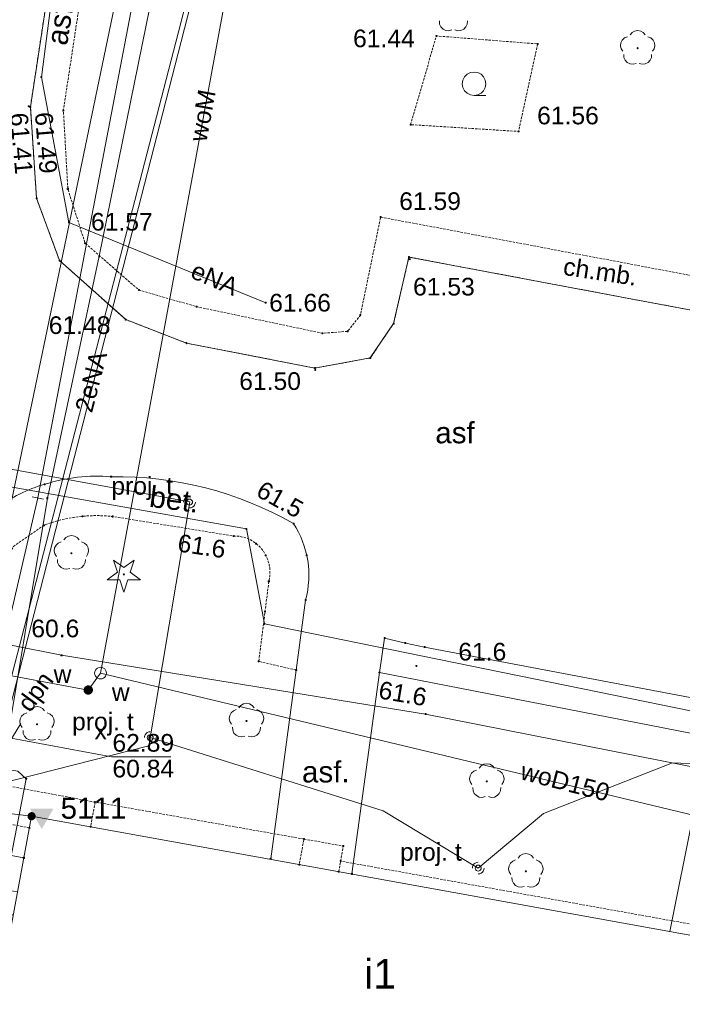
# Paper-space layout 'A-01 PLAN SYTUACYJNY' of a CAD drawing. Header units: millimetres. Extents: x 0 to 900, y 0 to 750.
# Tile 82 of 105: x 509 to 565, y 502 to 585. Entities that reach past the tile are written whole.
import ezdxf
from ezdxf.xclip import XClip

# ---------------------------------------------------------------- set-up
doc = ezdxf.new("R2010")
doc.units = ezdxf.units.MM
doc.header["$MEASUREMENT"] = 0
doc.header["$XCLIPFRAME"] = 0
for name, pattern in [('PRZER2-1', [1.5, 1, -0.5]), ('PRZER3-1', [4000, 3000, -1000]), ('PRZER4-1', [5000, 4000, -1000])]:
    doc.linetypes.add(name, pattern=pattern)
doc.layers.add('A_mapa_Nr_pióra__2', color=8, linetype='Continuous', lineweight=13)
doc.layers.add('A_podrys', color=7, linetype='Continuous')
doc.styles.add('STYL_AUTOMATYCZNY_1', font='arial.ttf')

# ---------------------------------------------------------------- blocks, each defined once
blk = doc.blocks.new('Rysunek_3_3', base_point=(-1239.757, 488.381))
at = {"layer": 'A_mapa_Nr_pióra__2', "linetype": 'Continuous', "lineweight": 13}
for points in [[(544.087, 583.975), (544.09, 583.952), (544.099, 583.93), (544.114, 583.912), (544.132, 583.898), (544.154, 583.889), (544.177, 583.885), (544.2, 583.889), (544.222, 583.898), (544.241, 583.912), (544.255, 583.93), (544.264, 583.952), (544.267, 583.975), (544.264, 583.999), (544.255, 584.02), (544.241, 584.039), (544.222, 584.053), (544.2, 584.062), (544.177, 584.065), (544.154, 584.062), (544.132, 584.053), (544.114, 584.039), (544.099, 584.02), (544.09, 583.999)], [(561.277, 582.845), (561.305, 582.85), (561.33, 582.863), (561.35, 582.883), (561.363, 582.908), (561.367, 582.935), (561.363, 582.963), (561.35, 582.988), (561.33, 583.008), (561.305, 583.021), (561.277, 583.025), (561.249, 583.021), (561.224, 583.008), (561.204, 582.988), (561.192, 582.963), (561.187, 582.935), (561.192, 582.908), (561.204, 582.883), (561.224, 582.863), (561.249, 582.85)], [(509.447, 577.995), (509.45, 577.972), (509.459, 577.95), (509.474, 577.932), (509.492, 577.918), (509.514, 577.909), (509.537, 577.905), (509.56, 577.909), (509.582, 577.918), (509.601, 577.932), (509.615, 577.95), (509.624, 577.972), (509.627, 577.995), (509.624, 578.019), (509.615, 578.04), (509.601, 578.059), (509.582, 578.073), (509.56, 578.082), (509.537, 578.085), (509.514, 578.082), (509.492, 578.073), (509.474, 578.059), (509.459, 578.04), (509.45, 578.019)], [(509.587, 577.935), (509.59, 577.912), (509.599, 577.89), (509.614, 577.872), (509.632, 577.858), (509.654, 577.849), (509.677, 577.845), (509.7, 577.849), (509.722, 577.858), (509.741, 577.872), (509.755, 577.89), (509.764, 577.912), (509.767, 577.935), (509.764, 577.959), (509.755, 577.98), (509.741, 577.999), (509.722, 578.013), (509.7, 578.022), (509.677, 578.025), (509.654, 578.022), (509.632, 578.013), (509.614, 577.999), (509.599, 577.98), (509.59, 577.959)], [(551.067, 575.855), (551.07, 575.832), (551.079, 575.81), (551.094, 575.792), (551.112, 575.778), (551.134, 575.769), (551.157, 575.765), (551.18, 575.769), (551.202, 575.778), (551.221, 575.792), (551.235, 575.81), (551.244, 575.832), (551.247, 575.855), (551.244, 575.879), (551.235, 575.9), (551.221, 575.919), (551.202, 575.933), (551.18, 575.942), (551.157, 575.945), (551.134, 575.942), (551.112, 575.933), (551.094, 575.919), (551.079, 575.9), (551.07, 575.879)], [(539.347, 568.575), (539.35, 568.552), (539.359, 568.53), (539.374, 568.512), (539.392, 568.498), (539.414, 568.489), (539.437, 568.485), (539.46, 568.489), (539.482, 568.498), (539.501, 568.512), (539.515, 568.53), (539.524, 568.552), (539.527, 568.575), (539.524, 568.599), (539.515, 568.62), (539.501, 568.639), (539.482, 568.653), (539.46, 568.662), (539.437, 568.665), (539.414, 568.662), (539.392, 568.653), (539.374, 568.639), (539.359, 568.62), (539.35, 568.599)], [(514.227, 566.355), (514.23, 566.332), (514.239, 566.31), (514.254, 566.292), (514.272, 566.278), (514.294, 566.269), (514.317, 566.265), (514.34, 566.269), (514.362, 566.278), (514.381, 566.292), (514.395, 566.31), (514.404, 566.332), (514.407, 566.355), (514.404, 566.379), (514.395, 566.4), (514.381, 566.419), (514.362, 566.433), (514.34, 566.442), (514.317, 566.445), (514.294, 566.442), (514.272, 566.433), (514.254, 566.419), (514.239, 566.4), (514.23, 566.379)], [(541.827, 564.995), (541.83, 564.972), (541.839, 564.95), (541.854, 564.932), (541.872, 564.918), (541.894, 564.909), (541.917, 564.905), (541.94, 564.909), (541.962, 564.918), (541.981, 564.932), (541.995, 564.95), (542.004, 564.972), (542.007, 564.995), (542.004, 565.019), (541.995, 565.04), (541.981, 565.059), (541.962, 565.073), (541.94, 565.082), (541.917, 565.085), (541.894, 565.082), (541.872, 565.073), (541.854, 565.059), (541.839, 565.04), (541.83, 565.019)], [(517.687, 559.855), (517.69, 559.832), (517.699, 559.81), (517.714, 559.792), (517.732, 559.778), (517.754, 559.769), (517.777, 559.765), (517.8, 559.769), (517.822, 559.778), (517.841, 559.792), (517.855, 559.81), (517.864, 559.832), (517.867, 559.855), (517.864, 559.879), (517.855, 559.9), (517.841, 559.919), (517.822, 559.933), (517.8, 559.942), (517.777, 559.945), (517.754, 559.942), (517.732, 559.933), (517.714, 559.919), (517.699, 559.9), (517.69, 559.879)], [(534.407, 558.695), (534.41, 558.672), (534.419, 558.65), (534.434, 558.632), (534.452, 558.618), (534.474, 558.609), (534.497, 558.605), (534.52, 558.609), (534.542, 558.618), (534.561, 558.632), (534.575, 558.65), (534.584, 558.672), (534.587, 558.695), (534.584, 558.719), (534.575, 558.74), (534.561, 558.759), (534.542, 558.773), (534.52, 558.782), (534.497, 558.785), (534.474, 558.782), (534.452, 558.773), (534.434, 558.759), (534.419, 558.74), (534.41, 558.719)], [(533.787, 555.575), (533.79, 555.552), (533.799, 555.53), (533.814, 555.512), (533.832, 555.498), (533.854, 555.489), (533.877, 555.485), (533.9, 555.489), (533.922, 555.498), (533.941, 555.512), (533.955, 555.53), (533.964, 555.552), (533.967, 555.575), (533.964, 555.599), (533.955, 555.62), (533.941, 555.639), (533.922, 555.653), (533.9, 555.662), (533.877, 555.665), (533.854, 555.662), (533.832, 555.653), (533.814, 555.639), (533.799, 555.62), (533.79, 555.599)], [(531.947, 542.515), (531.95, 542.492), (531.959, 542.47), (531.974, 542.452), (531.992, 542.438), (532.014, 542.429), (532.037, 542.425), (532.06, 542.429), (532.082, 542.438), (532.101, 542.452), (532.115, 542.47), (532.124, 542.492), (532.127, 542.515), (532.124, 542.539), (532.115, 542.56), (532.101, 542.579), (532.082, 542.593), (532.06, 542.602), (532.037, 542.605), (532.014, 542.602), (531.992, 542.593), (531.974, 542.579), (531.959, 542.56), (531.95, 542.539)], [(526.867, 541.455), (526.87, 541.432), (526.879, 541.41), (526.894, 541.392), (526.912, 541.378), (526.934, 541.369), (526.957, 541.365), (526.98, 541.369), (527.002, 541.378), (527.021, 541.392), (527.035, 541.41), (527.044, 541.432), (527.047, 541.455), (527.044, 541.479), (527.035, 541.5), (527.021, 541.519), (527.002, 541.533), (526.98, 541.542), (526.957, 541.545), (526.934, 541.542), (526.912, 541.533), (526.894, 541.519), (526.879, 541.5), (526.87, 541.479)], [(513.157, 539.905), (513.185, 539.91), (513.21, 539.923), (513.23, 539.943), (513.243, 539.968), (513.247, 539.995), (513.243, 540.023), (513.23, 540.048), (513.21, 540.068), (513.185, 540.081), (513.157, 540.085), (513.129, 540.081), (513.104, 540.068), (513.084, 540.048), (513.072, 540.023), (513.067, 539.995), (513.072, 539.968), (513.084, 539.943), (513.104, 539.923), (513.129, 539.91)], [(517.617, 538.105), (517.645, 538.11), (517.67, 538.123), (517.69, 538.143), (517.703, 538.168), (517.707, 538.195), (517.703, 538.223), (517.69, 538.248), (517.67, 538.268), (517.645, 538.281), (517.617, 538.285), (517.589, 538.281), (517.564, 538.268), (517.544, 538.248), (517.532, 538.223), (517.527, 538.195), (517.532, 538.168), (517.544, 538.143), (517.564, 538.123), (517.589, 538.11)], [(512.218, 531.31), (512.221, 531.287), (512.23, 531.265), (512.244, 531.247), (512.263, 531.232), (512.284, 531.223), (512.308, 531.22), (512.331, 531.223), (512.353, 531.232), (512.371, 531.247), (512.386, 531.265), (512.395, 531.287), (512.398, 531.31), (512.395, 531.333), (512.386, 531.355), (512.371, 531.374), (512.353, 531.388), (512.331, 531.397), (512.308, 531.4), (512.284, 531.397), (512.263, 531.388), (512.244, 531.374), (512.23, 531.355), (512.221, 531.333)], [(539.247, 529.855), (539.25, 529.832), (539.259, 529.81), (539.274, 529.792), (539.292, 529.778), (539.314, 529.769), (539.337, 529.765), (539.36, 529.769), (539.382, 529.778), (539.401, 529.792), (539.415, 529.81), (539.424, 529.832), (539.427, 529.855), (539.424, 529.879), (539.415, 529.9), (539.401, 529.919), (539.382, 529.933), (539.36, 529.942), (539.337, 529.945), (539.314, 529.942), (539.292, 529.933), (539.274, 529.919), (539.259, 529.9), (539.25, 529.879)], [(542.387, 530.415), (542.39, 530.392), (542.399, 530.37), (542.414, 530.352), (542.432, 530.338), (542.454, 530.329), (542.477, 530.325), (542.5, 530.329), (542.522, 530.338), (542.541, 530.352), (542.555, 530.37), (542.564, 530.392), (542.567, 530.415), (542.564, 530.439), (542.555, 530.46), (542.541, 530.479), (542.522, 530.493), (542.5, 530.502), (542.477, 530.505), (542.454, 530.502), (542.432, 530.493), (542.414, 530.479), (542.399, 530.46), (542.39, 530.439)], [(514.67, 528.756), (514.566, 528.763), (514.464, 528.743), (514.37, 528.697), (514.291, 528.629), (514.233, 528.542), (514.199, 528.443), (514.192, 528.339), (514.212, 528.237), (514.258, 528.143), (514.327, 528.064), (514.414, 528.006), (514.512, 527.972), (514.617, 527.965), (514.719, 527.985), (514.813, 528.031), (514.891, 528.1), (514.95, 528.187), (514.984, 528.285), (514.991, 528.389), (514.97, 528.492), (514.925, 528.586), (514.856, 528.664), (514.769, 528.723)], [(528.037, 525.645), (528.065, 525.65), (528.09, 525.663), (528.11, 525.683), (528.123, 525.708), (528.127, 525.735), (528.123, 525.763), (528.11, 525.788), (528.09, 525.808), (528.065, 525.821), (528.037, 525.825), (528.009, 525.821), (527.984, 525.808), (527.964, 525.788), (527.952, 525.763), (527.947, 525.735), (527.952, 525.708), (527.964, 525.683), (527.984, 525.663), (528.009, 525.65)], [(543.164, 526.321), (543.167, 526.298), (543.176, 526.276), (543.19, 526.258), (543.209, 526.243), (543.23, 526.234), (543.254, 526.231), (543.277, 526.234), (543.299, 526.243), (543.317, 526.258), (543.331, 526.276), (543.34, 526.298), (543.344, 526.321), (543.34, 526.344), (543.331, 526.366), (543.317, 526.385), (543.299, 526.399), (543.277, 526.408), (543.254, 526.411), (543.23, 526.408), (543.209, 526.399), (543.19, 526.385), (543.176, 526.366), (543.167, 526.344)], [(510.237, 525.365), (510.265, 525.37), (510.29, 525.383), (510.31, 525.403), (510.323, 525.428), (510.327, 525.455), (510.323, 525.483), (510.31, 525.508), (510.29, 525.528), (510.265, 525.541), (510.237, 525.545), (510.209, 525.541), (510.184, 525.528), (510.164, 525.508), (510.152, 525.483), (510.147, 525.455), (510.152, 525.428), (510.164, 525.403), (510.184, 525.383), (510.209, 525.37)], [(548.457, 520.505), (548.485, 520.51), (548.51, 520.523), (548.53, 520.543), (548.543, 520.568), (548.547, 520.595), (548.543, 520.623), (548.53, 520.648), (548.51, 520.668), (548.485, 520.681), (548.457, 520.685), (548.429, 520.681), (548.404, 520.668), (548.384, 520.648), (548.372, 520.623), (548.367, 520.595), (548.372, 520.568), (548.384, 520.543), (548.404, 520.523), (548.429, 520.51)], [(509.64, 518.278), (510.64, 516.541), (511.634, 518.278)], [(509.819, 517.983), (509.728, 517.982), (509.64, 517.957), (509.561, 517.911), (509.497, 517.845), (509.452, 517.766), (509.43, 517.677), (509.431, 517.586), (509.455, 517.498), (509.502, 517.419), (509.567, 517.355), (509.647, 517.311), (509.735, 517.288), (509.827, 517.289), (509.915, 517.314), (509.993, 517.36), (510.057, 517.426), (510.102, 517.505), (510.125, 517.594), (510.124, 517.685), (510.099, 517.773), (510.052, 517.852), (509.987, 517.916), (509.908, 517.96)], [(551.777, 512.865), (551.805, 512.87), (551.83, 512.883), (551.85, 512.903), (551.863, 512.928), (551.867, 512.955), (551.863, 512.983), (551.85, 513.008), (551.83, 513.028), (551.805, 513.041), (551.777, 513.045), (551.749, 513.041), (551.724, 513.028), (551.704, 513.008), (551.692, 512.983), (551.687, 512.955), (551.692, 512.928), (551.704, 512.903), (551.724, 512.883), (551.749, 512.87)]]:
    blk.add_hatch(color=8, dxfattribs=at).paths.add_polyline_path(points)
at = {"layer": 'A_mapa_Nr_pióra__2', "color": 8, "linetype": 'Continuous', "lineweight": 13, "ltscale": 0.2, "flags": 128}
for points in [[(508.22, 509.221), (504.398, 509.87), (505.721, 517.663), (506.579, 528.682), (510.313, 544.692), (527.277, 633.391), (527.37, 633.883), (496.853, 639.873), (493.656, 641.802), (481.248, 645.071), (479.395, 717.56), (477.958, 745.1)], [(508.224, 509.24), (505.288, 509.739), (511.121, 544.677), (515.528, 565.242), (523.479, 604.413), (520.539, 605.253), (495.139, 610.312), (384.98, 631.427), (372.98, 633.686), (304.661, 646.463), (279.321, 651.182), (242.081, 657.98), (221.081, 661.238), (217.221, 663.058), (170.822, 671.916), (166.782, 671.756), (155.742, 674.835), (147.302, 677.974), (82.262, 691.151), (29.9, 702.044)], [(508.06, 508.355), (500.8, 509.588), (502.642, 518.398), (520.887, 606.143), (481.951, 613.805), (427.051, 624.884), (368.129, 636.206), (325.007, 644.981), (254.307, 658.606), (214.989, 665.958), (143.658, 677.017), (79.037, 690.924), (38.037, 699.359), (29.9, 701.235)], [(508.595, 511.245), (504.182, 511.583), (505.051, 517.899), (528.369, 608.001), (531.772, 622.06), (536.721, 639.276), (328.121, 675.947), (291.083, 682.984), (267.635, 686.659), (251.603, 690.041)], [(534.604, 628.073), (532.166, 621.993), (528.757, 607.907), (503.984, 511.616), (504.596, 506.261), (507.125, 505.023)], [(533.139, 624.449), (515.634, 529.803), (514.591, 528.364)], [(585.277, 556.995), (541.837, 565.175), (540.537, 559.515), (538.557, 556.595), (533.857, 555.735), (522.937, 557.855), (517.777, 559.855), (512.157, 564.875), (510.197, 570.175), (509.677, 577.935), (512.457, 596.215), (514.137, 601.055), (516.757, 604.235), (519.697, 606.715), (523.597, 608.215), (526.397, 608.635), (529.337, 608.095), (532.017, 607.735), (540.017, 606.295), (542.637, 605.735), (545.197, 605.075), (584.497, 593.215)], [(513.742, 597.357), (512.799, 597.361), (510.615, 580.473), (512.955, 568.122), (529.675, 561.288)], [(545.48, 584.483), (545.227, 584.42), (544.969, 584.448), (544.736, 584.562), (544.555, 584.749), (544.449, 584.986), (544.43, 585.245)], [(546.804, 585.245), (546.785, 584.986), (546.679, 584.749), (546.499, 584.562), (546.265, 584.448), (546.007, 584.42), (545.755, 584.483)], [(560.629, 584.062), (560.796, 584.261), (561.021, 584.39), (561.277, 584.435), (561.533, 584.39), (561.758, 584.261), (561.926, 584.062)], [(560.005, 582.667), (559.868, 582.887), (559.814, 583.142), (559.851, 583.399), (559.973, 583.628), (560.165, 583.803), (560.406, 583.9)], [(562.148, 583.9), (562.389, 583.803), (562.582, 583.628), (562.704, 583.399), (562.74, 583.142), (562.686, 582.887), (562.549, 582.667)], [(561.14, 581.643), (560.887, 581.58), (560.629, 581.608), (560.396, 581.722), (560.215, 581.909), (560.109, 582.146), (560.09, 582.405)], [(562.464, 582.405), (562.445, 582.146), (562.339, 581.909), (562.159, 581.722), (561.925, 581.608), (561.667, 581.58), (561.415, 581.643)], [(547.377, 578.908), (548.377, 578.908)], [(486.837, 522.695), (492.659, 548.373), (528.035, 542.059), (529.56, 533.993), (586.159, 522.419), (645.267, 511.309), (721.268, 496.134)], [(509.824, 544.8), (510.801, 544.585)], [(522.699, 544.344), (522.716, 544.474), (522.766, 544.594), (522.845, 544.698), (522.949, 544.777), (523.07, 544.827), (523.199, 544.844)], [(523.699, 544.344), (523.682, 544.215), (523.632, 544.094), (523.553, 543.991), (523.449, 543.911), (523.328, 543.861), (523.199, 543.844)], [(511.885, 539.727), (511.748, 539.947), (511.694, 540.202), (511.731, 540.459), (511.853, 540.688), (512.045, 540.863), (512.286, 540.96)], [(512.509, 541.122), (512.676, 541.321), (512.901, 541.45), (513.157, 541.495), (513.413, 541.45), (513.638, 541.321), (513.806, 541.122)], [(514.028, 540.96), (514.269, 540.863), (514.462, 540.688), (514.584, 540.459), (514.62, 540.202), (514.566, 539.947), (514.429, 539.727)], [(452.28, 540.06), (514.591, 528.364)], [(513.02, 538.703), (512.767, 538.64), (512.509, 538.668), (512.276, 538.782), (512.095, 538.969), (511.989, 539.206), (511.97, 539.465)], [(514.344, 539.465), (514.325, 539.206), (514.219, 538.969), (514.039, 538.782), (513.805, 538.668), (513.547, 538.64), (513.295, 538.703)], [(442.54, 536.095), (446.017, 535.515), (457.337, 533.615), (461.537, 533.075), (476.377, 530.375), (478.477, 529.395), (481.377, 527.475), (486.717, 525.255), (488.057, 524.935), (503.857, 522.235), (508.597, 521.455), (509.317, 520.815), (506.177, 504.775), (507.405, 504.816)], [(486.8, 534.998), (490.757, 534.435), (508.037, 532.175), (512.317, 531.315), (543.257, 526.315), (654.837, 504.264), (700.344, 494.907), (711.137, 492.535), (715.007, 492.719), (716.792, 490.916)], [(536.997, 512.735), (539.337, 529.855), (539.777, 532.775), (541.537, 532.355), (543.177, 532.015), (671.719, 507.637)], [(515.634, 529.803), (566.007, 517.72), (564.023, 507.831)], [(509.589, 526.582), (509.756, 526.781), (509.981, 526.91), (510.237, 526.955), (510.493, 526.91), (510.718, 526.781), (510.886, 526.582)], [(526.765, 525.467), (526.628, 525.687), (526.574, 525.942), (526.611, 526.199), (526.733, 526.428), (526.925, 526.603), (527.166, 526.7)], [(527.389, 526.862), (527.556, 527.061), (527.781, 527.19), (528.037, 527.235), (528.293, 527.19), (528.518, 527.061), (528.686, 526.862)], [(528.908, 526.7), (529.149, 526.603), (529.342, 526.428), (529.464, 526.199), (529.5, 525.942), (529.446, 525.687), (529.309, 525.467)], [(508.965, 525.187), (508.828, 525.407), (508.774, 525.662), (508.811, 525.919), (508.933, 526.148), (509.125, 526.323), (509.366, 526.42)], [(511.108, 526.42), (511.349, 526.323), (511.542, 526.148), (511.664, 525.919), (511.7, 525.662), (511.646, 525.407), (511.509, 525.187)], [(508.857, 525.515), (507.137, 522.675), (506.217, 521.335), (507.417, 518.055), (506.837, 514.535), (509.117, 514.095)], [(510.1, 524.163), (509.847, 524.1), (509.589, 524.128), (509.356, 524.242), (509.175, 524.429), (509.069, 524.666), (509.05, 524.925)], [(511.424, 524.925), (511.405, 524.666), (511.299, 524.429), (511.119, 524.242), (510.885, 524.128), (510.627, 524.1), (510.375, 524.163)], [(527.9, 524.443), (527.647, 524.38), (527.389, 524.408), (527.156, 524.522), (526.975, 524.709), (526.869, 524.946), (526.85, 525.205)], [(529.224, 525.205), (529.205, 524.946), (529.099, 524.709), (528.919, 524.522), (528.685, 524.408), (528.427, 524.38), (528.175, 524.443)], [(506.789, 524.488), (516.569, 522.675), (521.609, 522.675)], [(519.361, 524.313), (519.378, 524.443), (519.428, 524.563), (519.507, 524.667), (519.611, 524.746), (519.731, 524.796), (519.861, 524.813)], [(520.361, 524.313), (520.344, 524.184), (520.294, 524.063), (520.214, 523.96), (520.111, 523.88), (519.99, 523.83), (519.861, 523.813)], [(547.185, 520.327), (547.048, 520.547), (546.994, 520.802), (547.031, 521.059), (547.153, 521.288), (547.345, 521.463), (547.586, 521.56)], [(547.809, 521.722), (547.976, 521.921), (548.201, 522.05), (548.457, 522.095), (548.713, 522.05), (548.938, 521.921), (549.106, 521.722)], [(549.328, 521.56), (549.569, 521.463), (549.762, 521.288), (549.884, 521.059), (549.92, 520.802), (549.866, 520.547), (549.729, 520.327)], [(548.32, 519.303), (548.067, 519.24), (547.809, 519.268), (547.576, 519.382), (547.395, 519.569), (547.289, 519.806), (547.27, 520.065)], [(549.644, 520.065), (549.625, 519.806), (549.519, 519.569), (549.339, 519.382), (549.105, 519.268), (548.847, 519.24), (548.595, 519.303)], [(500.145, 518.794), (509.777, 517.635)], [(551.129, 514.082), (551.296, 514.281), (551.521, 514.41), (551.777, 514.455), (552.033, 514.41), (552.258, 514.281), (552.426, 514.082)], [(547.229, 513.224), (547.246, 513.353), (547.296, 513.474), (547.376, 513.578), (547.479, 513.657), (547.6, 513.707), (547.729, 513.724)], [(548.229, 513.224), (548.212, 513.095), (548.162, 512.974), (548.083, 512.87), (547.979, 512.791), (547.859, 512.741), (547.729, 512.724)], [(550.505, 512.687), (550.368, 512.907), (550.314, 513.162), (550.351, 513.419), (550.473, 513.648), (550.665, 513.823), (550.906, 513.92)], [(552.648, 513.92), (552.889, 513.823), (553.082, 513.648), (553.204, 513.419), (553.24, 513.162), (553.186, 512.907), (553.049, 512.687)], [(551.64, 511.663), (551.387, 511.6), (551.129, 511.628), (550.896, 511.742), (550.715, 511.929), (550.609, 512.166), (550.59, 512.425)], [(552.964, 512.425), (552.945, 512.166), (552.839, 511.929), (552.659, 511.742), (552.425, 511.628), (552.167, 511.6), (551.915, 511.663)]]:
    blk.add_lwpolyline(points, dxfattribs=at)
at = {"layer": 'A_mapa_Nr_pióra__2', "color": 8, "linetype": 'PRZER4-1', "lineweight": 13, "ltscale": 0.2, "flags": 128}
for points in [[(504.185, 504.05), (502.848, 511.896), (504.139, 519.296), (504.313, 520.585), (506.008, 524.088), (504.313, 520.585), (504.2, 519.854), (504.831, 519.841), (519.745, 523.621), (523.233, 544.351), (487.083, 550.993), (490.168, 561.52), (494.775, 590.568), (495.518, 599.835), (466.692, 604.963), (455.11, 605.759), (402.718, 615.824), (363.633, 623.333), (339.049, 628.062), (324.479, 630.871), (318.116, 633.022), (263.227, 643.214), (242.148, 646.807), (216.039, 645.036), (196.469, 648.177), (190.059, 606.95), (184.51, 567.921), (176.673, 547.025), (169.828, 537.768), (165.452, 530.901), (159.989, 528.412), (159.386, 528.43)], [(519.861, 524.313), (539.643, 518.09), (547.729, 513.224), (553.284, 517.867), (564.239, 522.173), (574.708, 521.777), (583.336, 520.234), (644.362, 508.04), (709.038, 495.581), (711.733, 506.4)]]:
    blk.add_lwpolyline(points, dxfattribs=at)
at = {"layer": 'A_mapa_Nr_pióra__2', "color": 8, "linetype": 'PRZER2-1', "lineweight": 13, "ltscale": 0.2, "flags": 128}
for points in [[(512.457, 596.215), (515.177, 595.455), (512.477, 577.635), (512.857, 570.975), (514.317, 566.355), (518.897, 562.375), (523.797, 560.955), (534.497, 558.695), (536.637, 558.855), (537.717, 560.235), (539.437, 568.575), (587.757, 559.475), (709.937, 536.815), (708.917, 529.195), (706.137, 529.495), (706.497, 534.095), (678.977, 539.335), (585.277, 556.995), (541.837, 565.175), (540.537, 559.515), (538.557, 556.595), (533.857, 555.735), (522.937, 557.855), (517.777, 559.855), (512.157, 564.875), (510.197, 570.175), (509.677, 577.935)], [(541.977, 576.435), (544.177, 583.975), (552.777, 583.295), (551.157, 575.855)]]:
    blk.add_lwpolyline(points, close=True, dxfattribs=at)
at = {"layer": 'A_mapa_Nr_pióra__2', "color": 8, "linetype": 'Continuous', "lineweight": 13, "ltscale": 0.2, "flags": 128}
for points in [[(552.732, 583.28), (552.732, 583.311), (552.761, 583.34), (552.793, 583.34), (552.822, 583.311), (552.822, 583.28), (552.793, 583.25), (552.761, 583.25)], [(510.57, 580.457), (510.57, 580.489), (510.599, 580.518), (510.631, 580.518), (510.66, 580.489), (510.66, 580.457), (510.631, 580.428), (510.599, 580.428)], [(547.377, 580.908), (547.686, 580.859), (547.965, 580.717), (548.186, 580.496), (548.328, 580.217), (548.377, 579.908), (548.328, 579.599), (548.186, 579.321), (547.965, 579.099), (547.686, 578.957), (547.377, 578.908), (547.068, 578.957), (546.789, 579.099), (546.568, 579.321), (546.426, 579.599), (546.377, 579.908), (546.426, 580.217), (546.568, 580.496), (546.789, 580.717), (547.068, 580.859)], [(512.432, 577.62), (512.432, 577.651), (512.461, 577.68), (512.493, 577.68), (512.522, 577.651), (512.522, 577.62), (512.493, 577.59), (512.461, 577.59)], [(541.932, 576.42), (541.932, 576.451), (541.961, 576.48), (541.993, 576.48), (542.022, 576.451), (542.022, 576.42), (541.993, 576.39), (541.961, 576.39)], [(512.812, 570.96), (512.812, 570.991), (512.841, 571.02), (512.873, 571.02), (512.902, 570.991), (512.902, 570.96), (512.873, 570.93), (512.841, 570.93)], [(510.152, 570.16), (510.152, 570.191), (510.181, 570.22), (510.213, 570.22), (510.242, 570.191), (510.242, 570.16), (510.213, 570.13), (510.181, 570.13)], [(512.91, 568.106), (512.91, 568.138), (512.939, 568.167), (512.971, 568.167), (513, 568.138), (513, 568.106), (512.971, 568.077), (512.939, 568.077)], [(515.483, 565.226), (515.483, 565.258), (515.512, 565.287), (515.543, 565.287), (515.573, 565.258), (515.573, 565.226), (515.543, 565.197), (515.512, 565.197)], [(541.792, 565.16), (541.792, 565.191), (541.821, 565.22), (541.853, 565.22), (541.882, 565.191), (541.882, 565.16), (541.853, 565.13), (541.821, 565.13)], [(512.112, 564.86), (512.112, 564.891), (512.141, 564.92), (512.173, 564.92), (512.202, 564.891), (512.202, 564.86), (512.173, 564.83), (512.141, 564.83)], [(518.852, 562.36), (518.852, 562.391), (518.881, 562.42), (518.913, 562.42), (518.942, 562.391), (518.942, 562.36), (518.913, 562.33), (518.881, 562.33)], [(523.752, 560.94), (523.752, 560.971), (523.781, 561), (523.813, 561), (523.842, 560.971), (523.842, 560.94), (523.813, 560.91), (523.781, 560.91)], [(529.63, 561.272), (529.63, 561.304), (529.659, 561.333), (529.691, 561.333), (529.72, 561.304), (529.72, 561.272), (529.691, 561.243), (529.659, 561.243)], [(537.672, 560.22), (537.672, 560.251), (537.701, 560.28), (537.733, 560.28), (537.762, 560.251), (537.762, 560.22), (537.733, 560.19), (537.701, 560.19)], [(540.492, 559.5), (540.492, 559.531), (540.521, 559.56), (540.553, 559.56), (540.582, 559.531), (540.582, 559.5), (540.553, 559.47), (540.521, 559.47)], [(536.592, 558.84), (536.592, 558.871), (536.621, 558.9), (536.653, 558.9), (536.682, 558.871), (536.682, 558.84), (536.653, 558.81), (536.621, 558.81)], [(522.892, 557.84), (522.892, 557.871), (522.921, 557.9), (522.953, 557.9), (522.982, 557.871), (522.982, 557.84), (522.953, 557.81), (522.921, 557.81)], [(538.512, 556.58), (538.512, 556.611), (538.541, 556.64), (538.573, 556.64), (538.602, 556.611), (538.602, 556.58), (538.573, 556.55), (538.541, 556.55)], [(533.812, 555.72), (533.812, 555.751), (533.841, 555.78), (533.873, 555.78), (533.902, 555.751), (533.902, 555.72), (533.873, 555.69), (533.841, 555.69)], [(510.852, 545.84), (510.852, 545.871), (510.881, 545.9), (510.913, 545.9), (510.942, 545.871), (510.942, 545.84), (510.913, 545.81), (510.881, 545.81)], [(516.492, 546.48), (516.492, 546.511), (516.521, 546.54), (516.553, 546.54), (516.582, 546.511), (516.582, 546.48), (516.553, 546.45), (516.521, 546.45)], [(511.076, 544.661), (511.076, 544.693), (511.106, 544.722), (511.137, 544.722), (511.166, 544.693), (511.166, 544.661), (511.137, 544.632), (511.106, 544.632)], [(523.199, 544.594), (523.122, 544.582), (523.052, 544.546), (522.997, 544.491), (522.961, 544.421), (522.949, 544.344), (522.961, 544.267), (522.997, 544.197), (523.052, 544.142), (523.122, 544.106), (523.199, 544.094), (523.276, 544.106), (523.346, 544.142), (523.401, 544.197), (523.437, 544.267), (523.449, 544.344), (523.437, 544.421), (523.401, 544.491), (523.346, 544.546), (523.276, 544.582)], [(514.032, 543.12), (514.032, 543.151), (514.061, 543.18), (514.093, 543.18), (514.122, 543.151), (514.122, 543.12), (514.093, 543.09), (514.061, 543.09)], [(516.632, 543.1), (516.632, 543.131), (516.661, 543.16), (516.693, 543.16), (516.722, 543.131), (516.722, 543.1), (516.693, 543.07), (516.661, 543.07)], [(510.772, 542.36), (510.772, 542.391), (510.801, 542.42), (510.833, 542.42), (510.862, 542.391), (510.862, 542.36), (510.833, 542.33), (510.801, 542.33)], [(527.99, 542.043), (527.99, 542.075), (528.019, 542.104), (528.051, 542.104), (528.08, 542.075), (528.08, 542.043), (528.051, 542.014), (528.019, 542.014)], [(528.812, 540.8), (528.812, 540.831), (528.841, 540.86), (528.873, 540.86), (528.902, 540.831), (528.902, 540.8), (528.873, 540.77), (528.841, 540.77)], [(518.162, 538.373), (519.044, 537.732), (517.954, 537.732), (517.617, 536.695), (517.28, 537.732), (516.191, 537.732), (517.072, 538.373), (516.735, 539.409), (517.617, 538.768), (518.499, 539.409)], [(529.632, 539.8), (529.632, 539.831), (529.661, 539.86), (529.693, 539.86), (529.722, 539.831), (529.722, 539.8), (529.693, 539.77), (529.661, 539.77)], [(533.112, 539.8), (533.112, 539.831), (533.141, 539.86), (533.173, 539.86), (533.202, 539.831), (533.202, 539.8), (533.173, 539.77), (533.141, 539.77)], [(529.892, 537.6), (529.892, 537.631), (529.921, 537.66), (529.953, 537.66), (529.982, 537.631), (529.982, 537.6), (529.953, 537.57), (529.921, 537.57)], [(533.012, 536), (533.012, 536.031), (533.041, 536.06), (533.073, 536.06), (533.102, 536.031), (533.102, 536), (533.073, 535.97), (533.041, 535.97)], [(529.572, 535.02), (529.572, 535.051), (529.601, 535.08), (529.633, 535.08), (529.662, 535.051), (529.662, 535.02), (529.633, 534.99), (529.601, 534.99)], [(529.515, 533.977), (529.515, 534.009), (529.544, 534.038), (529.576, 534.038), (529.605, 534.009), (529.605, 533.977), (529.576, 533.948), (529.544, 533.948)], [(539.732, 532.76), (539.732, 532.791), (539.761, 532.82), (539.793, 532.82), (539.822, 532.791), (539.822, 532.76), (539.793, 532.73), (539.761, 532.73)], [(541.492, 532.34), (541.492, 532.371), (541.521, 532.4), (541.553, 532.4), (541.582, 532.371), (541.582, 532.34), (541.553, 532.31), (541.521, 532.31)], [(543.132, 532), (543.132, 532.031), (543.161, 532.06), (543.193, 532.06), (543.222, 532.031), (543.222, 532), (543.193, 531.97), (543.161, 531.97)], [(512.272, 531.3), (512.272, 531.331), (512.301, 531.36), (512.333, 531.36), (512.362, 531.331), (512.362, 531.3), (512.333, 531.27), (512.301, 531.27)], [(529.032, 530.78), (529.032, 530.811), (529.061, 530.84), (529.093, 530.84), (529.122, 530.811), (529.122, 530.78), (529.093, 530.75), (529.061, 530.75)], [(515.634, 530.303), (515.764, 530.286), (515.884, 530.236), (515.988, 530.156), (516.067, 530.053), (516.117, 529.932), (516.134, 529.803), (516.117, 529.673), (516.067, 529.553), (515.988, 529.449), (515.884, 529.37), (515.764, 529.32), (515.634, 529.303), (515.505, 529.32), (515.384, 529.37), (515.281, 529.449), (515.201, 529.553), (515.151, 529.673), (515.134, 529.803), (515.151, 529.932), (515.201, 530.053), (515.281, 530.156), (515.384, 530.236), (515.505, 530.286)], [(532.212, 530.04), (532.212, 530.071), (532.241, 530.1), (532.273, 530.1), (532.302, 530.071), (532.302, 530.04), (532.273, 530.01), (532.241, 530.01)], [(543.212, 526.3), (543.212, 526.331), (543.241, 526.36), (543.273, 526.36), (543.302, 526.331), (543.302, 526.3), (543.273, 526.27), (543.241, 526.27)], [(519.861, 524.563), (519.784, 524.551), (519.714, 524.516), (519.659, 524.46), (519.623, 524.391), (519.611, 524.313), (519.623, 524.236), (519.659, 524.166), (519.714, 524.111), (519.784, 524.075), (519.861, 524.063), (519.938, 524.075), (520.008, 524.111), (520.063, 524.166), (520.099, 524.236), (520.111, 524.313), (520.099, 524.391), (520.063, 524.46), (520.008, 524.516), (519.938, 524.551)], [(509.272, 520.8), (509.272, 520.831), (509.301, 520.86), (509.333, 520.86), (509.362, 520.831), (509.362, 520.8), (509.333, 520.77), (509.301, 520.77)], [(515.132, 518.82), (515.132, 518.851), (515.161, 518.88), (515.193, 518.88), (515.222, 518.851), (515.222, 518.82), (515.193, 518.79), (515.161, 518.79)], [(523.225, 498.817), (547.577, 494.295), (547.537, 494.035), (566.897, 490.575), (566.957, 490.895), (573.857, 489.615), (576.837, 505.515), (509.777, 517.635), (507.161, 503.495), (503.297, 504.215), (501.877, 496.555), (522.197, 492.975)], [(509.732, 517.62), (509.732, 517.651), (509.761, 517.68), (509.793, 517.68), (509.822, 517.651), (509.822, 517.62), (509.793, 517.59), (509.761, 517.59)], [(509.552, 516.62), (509.552, 516.651), (509.581, 516.68), (509.613, 516.68), (509.642, 516.651), (509.642, 516.62), (509.613, 516.59), (509.581, 516.59)], [(514.752, 516.72), (514.752, 516.751), (514.781, 516.78), (514.813, 516.78), (514.842, 516.751), (514.842, 516.72), (514.813, 516.69), (514.781, 516.69)], [(532.872, 515.68), (532.872, 515.711), (532.901, 515.74), (532.933, 515.74), (532.962, 515.711), (532.962, 515.68), (532.933, 515.65), (532.901, 515.65)], [(536.212, 515.08), (536.212, 515.111), (536.241, 515.14), (536.273, 515.14), (536.302, 515.111), (536.302, 515.08), (536.273, 515.05), (536.241, 515.05)], [(509.072, 514.08), (509.072, 514.111), (509.101, 514.14), (509.133, 514.14), (509.162, 514.111), (509.162, 514.08), (509.133, 514.05), (509.101, 514.05)], [(530.052, 514), (530.052, 514.031), (530.081, 514.06), (530.113, 514.06), (530.142, 514.031), (530.142, 514), (530.113, 513.97), (530.081, 513.97)], [(532.472, 513.5), (532.472, 513.531), (532.501, 513.56), (532.533, 513.56), (532.562, 513.531), (532.562, 513.5), (532.533, 513.47), (532.501, 513.47)], [(535.992, 513.8), (535.992, 513.831), (536.021, 513.86), (536.053, 513.86), (536.082, 513.831), (536.082, 513.8), (536.053, 513.77), (536.021, 513.77)], [(547.729, 513.474), (547.652, 513.462), (547.582, 513.426), (547.527, 513.371), (547.491, 513.301), (547.479, 513.224), (547.491, 513.147), (547.527, 513.077), (547.582, 513.022), (547.652, 512.986), (547.729, 512.974), (547.806, 512.986), (547.876, 513.022), (547.931, 513.077), (547.967, 513.147), (547.979, 513.224), (547.967, 513.301), (547.931, 513.371), (547.876, 513.426), (547.806, 513.462)], [(535.832, 512.9), (535.832, 512.931), (535.861, 512.96), (535.893, 512.96), (535.922, 512.931), (535.922, 512.9), (535.893, 512.87), (535.861, 512.87)], [(536.952, 512.72), (536.952, 512.751), (536.981, 512.78), (537.013, 512.78), (537.042, 512.751), (537.042, 512.72), (537.013, 512.69), (536.981, 512.69)]]:
    blk.add_lwpolyline(points, close=True, dxfattribs=at)
blk.add_lwpolyline([(530.097, 514.015), (532.257, 530.055), (533.057, 536.015, 0.212893), (532.037, 542.515, 0.135669), (516.537, 546.495, 0.097614), (510.897, 545.855, 0.093983), (506.817, 543.815, 0.235117), (502.917, 537.195), (500.637, 521.415), (496.717, 500.555, 0.152127), (496.777, 497.535, 0.248916), (501.317, 493.515), (523.177, 489.735, 0.327079), (530.217, 491.535), (578.497, 482.175, 0.167419), (581.057, 482.535, 0.258814), (583.217, 485.755), (585.037, 495.875), (662.737, 482.615), (660.737, 472.275)], format="xyb", dxfattribs=at)
at = {"layer": 'A_mapa_Nr_pióra__2', "color": 8, "linetype": 'PRZER2-1', "lineweight": 13, "ltscale": 0.2, "flags": 128}
blk.add_lwpolyline([(532.257, 530.055), (529.077, 530.795), (529.617, 535.035), (529.937, 537.615, 0.182652), (529.677, 539.815, 0.287053), (526.957, 541.455), (516.677, 543.115, 0.118921), (510.817, 542.375), (508.237, 540.575), (506.237, 537.095), (503.977, 520.915)], format="xyb", dxfattribs=at)
at = {"layer": 'A_mapa_Nr_pióra__2', "color": 8, "linetype": 'PRZER3-1', "lineweight": 13, "ltscale": 0.2, "flags": 128}
blk.add_lwpolyline([(704.557, 501.275), (717.117, 498.255), (716.477, 495.755), (675.997, 503.655), (567.837, 524.275), (539.337, 529.855)], dxfattribs=at)
at = {"layer": 'A_mapa_Nr_pióra__2', "color": 8, "linetype": 'PRZER2-1', "lineweight": 13, "ltscale": 0.2, "flags": 128}
for points in [[(515.177, 518.835), (503.977, 520.915), (500.637, 521.415)], [(515.177, 518.835), (514.797, 516.735)], [(532.917, 515.695), (515.177, 518.835)], [(509.597, 516.635), (503.417, 517.815), (501.677, 509.775), (503.657, 506.195), (503.297, 504.215)], [(535.877, 512.915), (536.037, 513.815), (536.257, 515.095), (532.917, 515.695), (532.517, 513.515)], [(575.577, 493.735), (577.897, 506.275), (536.037, 513.815)]]:
    blk.add_lwpolyline(points, dxfattribs=at)
at = {"layer": 'A_mapa_Nr_pióra__2', "color": 8, "linetype": 'Continuous', "lineweight": 13, "attachment_point": 7, "style": 'STYL_AUTOMATYCZNY_1'}
for s, insert, char_height, rotation in [('\\A1;{\\pql;\\fArial|b0|i0|c238|p0;\\W1.000000;asf.}', (512.81, 583.089), 1.8, 81.17485), ('\\A1;{\\pql;\\fArial|b0|i0|c238|p0;\\W1.000000;woM}', (524.651, 574.894), 1.5, 79.52171), ('\\A1;{\\pql;\\fArial|b0|i0|c238|p0;\\W1.000000;61.41}', (507.923, 577.383), 1.5, 274.96669), ('\\A1;{\\pql;\\fArial|b0|i0|c238|p0;\\W1.000000;61.49}', (510.031, 577.438), 1.5, 274.56393), ('\\A1;{\\pql;\\fArial|b0|i0|c238|p0;\\W1.000000;ch.mb.}', (554.873, 563.648), 1.5, 351.38746), ('\\A1;{\\pql;\\fArial|b0|i0|c238|p0;\\W1.000000;eNA}', (523.165, 563.444), 1.5, 336.71472), ('\\A1;{\\pql;\\fArial|b0|i0|c238|p0;\\W1.000000;2eNA}', (514.923, 551.855), 1.5, 75.57227), ('\\A1;{\\pql;\\fArial|b0|i0|c238|p0;\\W1.000000;bet.}', (519.707, 543.929), 1.8, 352.70526), ('\\A1;{\\pql;\\fArial|b0|i0|c238|p0;\\W1.000000;61.5}', (528.738, 544.898), 1.5, 330.66885), ('\\A1;{\\pql;\\fArial|b0|i0|c238|p0;\\W1.000000;61.6}', (522.105, 540.139), 1.5, 351.56752), ('\\A1;{\\pql;\\fArial|b0|i0|c238|p0;\\W1.000000;dpn}', (510.02, 526.117), 1.5, 53.63003), ('\\A1;{\\pql;\\fArial|b0|i0|c238|p0;\\W1.000000;61.6}', (539.175, 527.648), 1.5, 350.37902), ('\\A1;{\\pql;\\fArial|b0|i0|c238|p0;\\W1.000000;woD150}', (551.203, 520.782), 1.5, 345.45811)]:
    blk.add_mtext(s, dxfattribs=dict(at, insert=insert, char_height=char_height, rotation=rotation))
for s, insert, char_height in [('\\A1;{\\pql;\\fArial|b0|i0|c238|p0;\\W1.000000;61.44}', (537.092, 582.995), 1.5), ('\\A1;{\\pql;\\fArial|b0|i0|c238|p0;\\W1.000000;61.56}', (552.735, 576.438), 1.5), ('\\A1;{\\pql;\\fArial|b0|i0|c238|p0;\\W1.000000;61.59}', (541.015, 569.158), 1.5), ('\\A1;{\\pql;\\fArial|b0|i0|c238|p0;\\W1.000000;61.57}', (514.824, 567.402), 1.5), ('\\A1;{\\pql;\\fArial|b0|i0|c238|p0;\\W1.000000;61.53}', (542.192, 561.886), 1.5), ('\\A1;{\\pql;\\fArial|b0|i0|c238|p0;\\W1.000000;61.66}', (529.967, 560.523), 1.5), ('\\A1;{\\pql;\\fArial|b0|i0|c238|p0;\\W1.000000;61.48}', (511.235, 558.615), 1.5), ('\\A1;{\\pql;\\fArial|b0|i0|c238|p0;\\W1.000000;61.50}', (527.422, 553.857), 1.5), ('\\A1;{\\pql;\\fArial|b0|i0|c238|p0;\\W1.000000;asf}', (544.08, 549.315), 1.8), ('\\A1;{\\pql;\\fArial|b0|i0|c238|p0;\\W1.000000;proj. t}', (516.556, 544.519), 1.5), ('\\A1;{\\pql;\\fArial|b0|i0|c238|p0;\\W1.000000;60.6}', (509.752, 532.827), 1.5), ('\\A1;{\\pql;\\fArial|b0|i0|c238|p0;\\W1.000000;61.6}', (546.036, 530.852), 1.5), ('\\A1;{\\pql;\\fArial|b0|i0|c238|p0;\\W1.000000;w}', (511.651, 528.972), 1.5), ('\\A1;{\\pql;\\fArial|b0|i0|c238|p0;\\W1.000000;w}', (516.597, 527.444), 1.5), ('\\A1;{\\pql;\\fArial|b0|i0|c238|p0;\\W1.000000;proj. t}', (513.218, 524.488), 1.5), ('\\A1;{\\pql;\\fArial|b0|i0|c238|p0;\\W1.000000;x}', (515.124, 524.167), 1.5), ('\\A1;{\\pql;\\fArial|b0|i0|c238|p0;\\W1.000000;62.89}', (516.647, 523.103), 1.5), ('\\A1;{\\pql;\\fArial|b0|i0|c238|p0;\\W1.000000;60.84}', (516.647, 520.913), 1.5), ('\\A1;{\\pql;\\fArial|b0|i0|c238|p0;\\W1.000000;asf.}', (532.753, 520.481), 1.8), ('\\A1;{\\pql;\\fArial|b0|i0|c238|p0;\\W1.000000;5111}', (512.242, 517.395), 1.8), ('\\A1;{\\pql;\\fArial|b0|i0|c238|p0;\\W1.000000;proj. t}', (541.086, 513.399), 1.5), ('\\A1;{\\pql;\\fArial|b0|i0|c238|p0;\\W1.000000;i1}', (538.031, 502.986), 2.5)]:
    blk.add_mtext(s, dxfattribs=dict(at, insert=insert, char_height=char_height))

psp = doc.layouts.new('A-01 PLAN SYTUACYJNY')

# ---------------------------------------------------------------- block references
at = {"layer": 'A_podrys', "color": 37, "linetype": 'Continuous', "lineweight": 5, "true_color": 0x656532}
ref = psp.add_blockref('Rysunek_3_3', (-1239.757, 488.381), dxfattribs=at)
XClip(ref).set_block_clipping_path([(29.90003743, 157.4723136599), (895.1, 745.1)])

doc.saveas('drawing.dxf')
